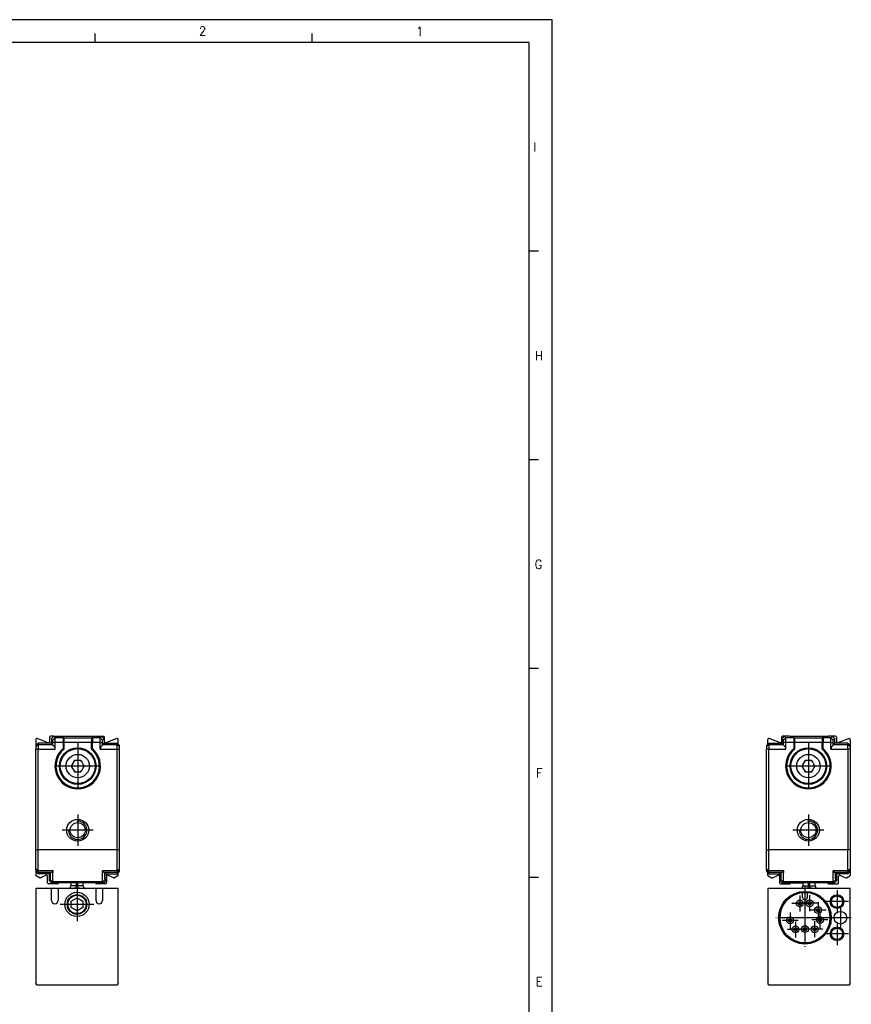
# Model space of a CAD drawing. Header units: millimetres. Extents: x -500 to 1397, y -592 to 328.
# Tile 11 of 15: x -22 to 160, y 113 to 328. Entities that reach past the tile are written whole.
import ezdxf

# ---------------------------------------------------------------- set-up
doc = ezdxf.new("R2010")
doc.units = ezdxf.units.MM
doc.linetypes.add('DOT_CENTER', pattern=[14, 12, -1, 0, -1])
doc.layers.add('1', color=7, linetype='Continuous')
doc.styles.add('CONVERTER_11', font='txt.shx', dxfattribs={"width": 0.9})

# ---------------------------------------------------------------- blocks, each defined once
blk = doc.blocks.new('CABEZA_ROSCADA_REGLA_S__13', base_point=(-18.35, 117.05))
at = {"color": 7, "linetype": 'Continuous'}
for p, q in [((-14.9, 138.15), (-18.35, 138.15)), ((-18.35, 138.15), (-18.35, 117.35)), ((-13.5, 138.15), (-14.9, 138.15)), ((-14.9, 135.49), (-14.9, 138.15)), ((-11.2, 138.15), (-13.5, 138.15)), ((-13.5, 138.15), (-13.5, 135.49)), ((-9.99, 138.15), (-11.2, 138.15)), ((-10.7, 139.35), (-10.7, 138.74)), ((-10.7, 138.65), (-10.7, 138.74)), ((-8.73, 138.15), (-9.99, 138.15)), ((-7.5, 138.15), (-8.73, 138.15)), ((-8, 138.74), (-8, 139.35)), ((-8, 138.74), (-8, 138.65)), ((-5.2, 138.15), (-7.5, 138.15)), ((-5.2, 135.49), (-5.2, 138.15)), ((-3.8, 138.15), (-5.2, 138.15)), ((-0.35, 138.15), (-3.8, 138.15)), ((-3.8, 138.15), (-3.8, 135.49)), ((-0.35, 117.35), (-0.35, 138.15)), ((-10.6, 135.36), (-9.35, 136.09)), ((-9.35, 136.09), (-8.1, 135.36)), ((-10.6, 133.94), (-10.6, 135.36)), ((-9.35, 133.22), (-10.6, 133.94)), ((-8.1, 133.94), (-9.35, 133.22)), ((-8.1, 135.36), (-8.1, 133.94)), ((-18.05, 117.05), (-18.35, 117.35)), ((-0.65, 117.05), (-18.05, 117.05)), ((-0.35, 117.35), (-0.65, 117.05))]:
    blk.add_line(p, q, dxfattribs=at)
at = {"color": 3, "linetype": 'Continuous'}
for p, q in [((-9.5, 138.74), (-10.7, 138.74)), ((-9.5, 139.35), (-9.5, 138.74)), ((-9.21, 139.35), (-9.21, 138.74)), ((-8, 138.74), (-9.21, 138.74))]:
    blk.add_line(p, q, dxfattribs=at)
at = {"color": 7, "linetype": 'Continuous'}
for radius in [2.65, 2.15, 2]:
    blk.add_circle((-9.35, 134.65), radius, dxfattribs=at)
for centre, radius, start, end in [((-11.2, 138.65), 0.5, 270, 360), ((-7.5, 138.65), 0.5, 180, 270), ((-14.2, 135.49), 0.7, 180, 360), ((-4.5, 135.49), 0.7, 180, 360)]:
    blk.add_arc(centre, radius, start, end, dxfattribs=at)
at = {"color": 3, "linetype": 'Continuous'}
for points, knots in [([(-9.5, 138.74), (-9.5, 138.67), (-9.49, 138.52), (-9.6, 138.32), (-9.77, 138.18), (-9.92, 138.16), (-9.99, 138.15)], [0, 0, 0, 0, 0.2169612, 0.4331785, 0.6479076, 0.861469, 0.861469, 0.861469, 0.861469]), ([(-9.21, 138.74), (-9.23, 138.72), (-9.27, 138.67), (-9.36, 138.65), (-9.45, 138.67), (-9.49, 138.72), (-9.5, 138.74)], [0, 0, 0, 0, 0.0785875, 0.1728894, 0.2669907, 0.345065, 0.345065, 0.345065, 0.345065]), ([(-8.73, 138.15), (-8.8, 138.16), (-8.95, 138.18), (-9.12, 138.32), (-9.23, 138.52), (-9.22, 138.67), (-9.21, 138.74)], [0, 0, 0, 0, 0.2137172, 0.4286319, 0.6450706, 0.8622674, 0.8622674, 0.8622674, 0.8622674])]:
    blk.add_open_spline(points, degree=3, knots=knots, dxfattribs=at)
at = {"layer": '1', "color": 2, "linetype": 'DOT_CENTER'}
for p, q in [((-9.35, 138.3), (-9.35, 131)), ((-5.7, 134.65), (-13, 134.65))]:
    blk.add_line(p, q, dxfattribs=at)
blk = doc.blocks.new('REGLA_S_CM-1240__14', base_point=(-18.35, 139.15))
at = {"color": 7, "linetype": 'Continuous'}
for p, q in [((-18.35, 170.66), (-18.35, 169.35)), ((-17.85, 169.85), (-18.35, 169.35)), ((-15.62, 169.95), (-18.08, 170.84)), ((-17.85, 169.85), (-17.85, 169.53)), ((-14.95, 169.85), (-17.85, 169.85)), ((-15.35, 171.15), (-15.35, 170.14)), ((-14.45, 171.35), (-15.15, 171.35)), ((-14.95, 170.85), (-14.95, 169.85)), ((-14.95, 169.85), (-14.63, 169.53)), ((-14.45, 171.35), (-5.1, 171.35)), ((-12.2, 170.83), (-12.2, 170.05)), ((-12.2, 170.05), (-12.2, 170.03)), ((-12.2, 170.03), (-12.2, 168.66)), ((-6.2, 170.83), (-6.2, 170.05)), ((-6.2, 170.05), (-6.2, 170.03)), ((-6.2, 168.66), (-6.2, 170.03)), ((-5.1, 171.35), (-3.95, 171.35)), ((-3.95, 171.35), (-3.55, 171.35)), ((-3.45, 169.85), (-3.77, 169.53)), ((-3.45, 170.85), (-3.45, 169.85)), ((-3.45, 169.85), (-0.55, 169.85)), ((-3.35, 170.14), (-3.35, 171.15)), ((-0.62, 170.84), (-3.08, 169.95)), ((-0.55, 169.53), (-0.55, 169.85)), ((-0.35, 169.65), (-0.55, 169.85)), ((-0.35, 169.65), (-0.35, 170.66)), ((-18.35, 169.35), (-18.35, 169.03)), ((-18.35, 169.03), (-18.35, 168.53)), ((-18.35, 146.57), (-18.35, 168.53)), ((-17.85, 169.53), (-17.85, 168.53)), ((-17.85, 146.57), (-17.85, 168.53)), ((-12.2, 168.63), (-12.2, 168.66)), ((-6.2, 168.66), (-6.2, 168.63)), ((-0.55, 168.53), (-0.55, 169.53)), ((-0.55, 146.57), (-0.55, 168.53)), ((-0.05, 169.35), (-0.35, 169.65)), ((-0.05, 169.03), (-0.05, 169.35)), ((-0.05, 168.53), (-0.05, 169.03)), ((-0.05, 146.57), (-0.05, 168.53)), ((-10.08, 165.82), (-10.48, 165.13)), ((-10.06, 165.87), (-10.08, 165.82)), ((-9.92, 166.1), (-10.06, 165.87)), ((-9.65, 166.1), (-9.92, 166.1)), ((-9.6, 166.1), (-9.65, 166.1)), ((-8.8, 166.1), (-9.6, 166.1)), ((-8.75, 166.1), (-8.8, 166.1)), ((-8.48, 166.1), (-8.75, 166.1)), ((-8.34, 165.87), (-8.48, 166.1)), ((-8.32, 165.82), (-8.34, 165.87)), ((-7.92, 165.13), (-8.32, 165.82)), ((-10.51, 165.08), (-10.64, 164.85)), ((-10.64, 164.85), (-10.51, 164.62)), ((-10.48, 165.13), (-10.51, 165.08)), ((-10.51, 164.62), (-10.48, 164.57)), ((-10.48, 164.57), (-10.08, 163.88)), ((-10.08, 163.88), (-10.06, 163.83)), ((-10.06, 163.83), (-9.92, 163.6)), ((-9.92, 163.6), (-9.65, 163.6)), ((-9.65, 163.6), (-9.6, 163.6)), ((-9.6, 163.6), (-8.8, 163.6)), ((-8.8, 163.6), (-8.75, 163.6)), ((-8.75, 163.6), (-8.48, 163.6)), ((-8.48, 163.6), (-8.34, 163.83)), ((-8.34, 163.83), (-8.32, 163.88)), ((-8.32, 163.88), (-7.92, 164.57)), ((-7.89, 165.08), (-7.92, 165.13)), ((-7.92, 164.57), (-7.89, 164.62)), ((-7.76, 164.85), (-7.89, 165.08)), ((-7.89, 164.62), (-7.76, 164.85)), ((-18.35, 142.32), (-18.35, 146.57)), ((-17.85, 141.99), (-17.85, 146.57)), ((-0.55, 141.99), (-0.55, 146.57)), ((-0.05, 142.32), (-0.05, 146.57)), ((-18.35, 142.15), (-18.35, 142.32)), ((-18.35, 142.15), (-18.35, 141.85)), ((-17.85, 141.65), (-17.85, 141.99)), ((-0.55, 141.65), (-0.55, 141.99)), ((-0.05, 142.15), (-0.05, 142.32)), ((-0.05, 141.85), (-0.05, 142.15)), ((-18.35, 141.85), (-18.35, 141.05)), ((-17.85, 141.35), (-18.35, 141.85)), ((-17.53, 140.46), (-18.25, 140.88)), ((-17.85, 141.65), (-17.85, 141.35)), ((-15.4, 141.35), (-17.85, 141.35)), ((-16.09, 141.04), (-17.35, 140.45)), ((-15.81, 139.35), (-15.81, 140.85)), ((-15.4, 141.35), (-15.11, 141.64)), ((-15.4, 141.35), (-15.4, 139.85)), ((-3, 141.35), (-3.29, 141.64)), ((-3, 141.35), (-3, 139.85)), ((-3, 141.35), (-0.55, 141.35)), ((-2.89, 140.85), (-2.89, 139.35)), ((-1.35, 140.45), (-2.61, 141.04)), ((-0.45, 140.88), (-1.17, 140.46)), ((-0.55, 141.35), (-0.55, 141.65)), ((-0.35, 141.55), (-0.55, 141.35)), ((-0.05, 141.85), (-0.35, 141.55)), ((-0.35, 141.05), (-0.35, 141.55)), ((-13.58, 139.15), (-15.61, 139.15)), ((-14.9, 139.35), (-13.38, 139.35)), ((-5.32, 139.35), (-13.38, 139.35)), ((-5.32, 139.35), (-3.5, 139.35)), ((-3.09, 139.15), (-5.12, 139.15))]:
    blk.add_line(p, q, dxfattribs=at)
at = {"color": 3, "linetype": 'Continuous'}
for p, q in [((-14.13, 171.03), (-14.63, 170.53)), ((-14.11, 170.03), (-14.62, 170.03)), ((-12.4, 171.03), (-14.13, 171.03)), ((-12.4, 170.03), (-14.11, 170.03)), ((-12.4, 171.05), (-6, 171.05)), ((-12.4, 171.03), (-12.4, 171.05)), ((-12.4, 171.03), (-12.4, 170.03)), ((-12.4, 170.03), (-12.4, 168.66)), ((-12.2, 170.05), (-6.2, 170.05)), ((-6, 171.05), (-6, 171.03)), ((-4.27, 171.03), (-6, 171.03)), ((-6, 171.03), (-6, 170.03)), ((-6, 168.66), (-6, 170.03)), ((-4.29, 170.03), (-6, 170.03)), ((-4.29, 170.03), (-3.78, 170.03)), ((-4.27, 171.03), (-3.77, 170.53)), ((-18.35, 169.03), (-17.85, 169.53)), ((-17.85, 168.53), (-18.35, 168.53)), ((-17.85, 169.53), (-14.63, 169.53)), ((-17.85, 168.53), (-14.11, 168.53)), ((-12.25, 168.59), (-12.31, 168.55)), ((-12.27, 168.51), (-12.22, 168.57)), ((-12.25, 168.59), (-12.26, 168.66)), ((-12.25, 168.59), (-12.22, 168.57)), ((-12.22, 168.57), (-12.2, 168.63)), ((-6.2, 168.63), (-6.18, 168.57)), ((-6.15, 168.59), (-6.18, 168.57)), ((-6.18, 168.57), (-6.13, 168.51)), ((-6.15, 168.59), (-6.14, 168.66)), ((-6.15, 168.59), (-6.09, 168.55)), ((-4.29, 168.53), (-0.55, 168.53)), ((-3.77, 169.53), (-0.55, 169.53)), ((-0.55, 169.53), (-0.05, 169.03)), ((-0.55, 168.53), (-0.05, 168.53)), ((-18.35, 146.57), (-17.85, 146.57)), ((-0.55, 146.57), (-17.85, 146.57)), ((-0.05, 146.57), (-0.55, 146.57)), ((-17.85, 141.99), (-18.35, 142.32)), ((-18.35, 142.15), (-17.85, 141.65)), ((-14.59, 141.99), (-17.85, 141.99)), ((-0.55, 141.99), (-3.81, 141.99)), ((-0.05, 142.32), (-0.55, 141.99)), ((-0.05, 142.15), (-0.55, 141.65)), ((-15.11, 141.64), (-17.85, 141.65)), ((-14.68, 139.57), (-15.18, 140.07)), ((-14.89, 141.65), (-15.11, 141.64)), ((-3.72, 139.57), (-3.22, 140.07)), ((-3.29, 141.64), (-3.51, 141.65)), ((-0.55, 141.65), (-3.29, 141.64)), ((-3.72, 139.57), (-14.68, 139.57))]:
    blk.add_line(p, q, dxfattribs=at)
at = {"color": 7, "linetype": 'Continuous'}
for centre, radius in [((-9.2, 164.85), 4), ((-9.2, 164.85), 3.8), ((-9.2, 164.85), 2.55), ((-9.2, 150.85), 2.4), ((-9.2, 150.85), 1.65)]:
    blk.add_circle(centre, radius, dxfattribs=at)
for centre, radius, start, end in [((-18.15, 170.66), 0.2, 70, 180), ((-15.55, 170.14), 0.2, 250, 0), ((-15.15, 171.15), 0.2, 90, 180), ((-12.41, 170.85), 0.209, 359.6583, 87.4273), ((-12.4, 170.84), 0.2, 357.5035, 2.4965), ((-5.99, 170.85), 0.209, 92.5727, 180.3417), ((-6, 170.84), 0.2, 177.5035, 182.4965), ((-3.55, 171.15), 0.2, 0, 90), ((-3.15, 170.14), 0.2, 180, 290), ((-0.55, 170.66), 0.2, 0, 110), ((-15.11, 168.52), 0.998, 0.2188, 60.6459), ((-9.2, 164.85), 4.77, 130.0372, 49.9628), ((-9.2, 164.85), 4.75, 130.2759, 49.7241), ((-12.4, 168.63), 0.2, 310.2157, 0.0643), ((-6, 168.63), 0.2, 179.9357, 229.7843), ((-3.29, 168.52), 0.998, 119.3541, 179.7812), ((-9.2, 164.85), 1.31, 107.8639, 132.1359), ((-9.2, 164.85), 1.33, 109.9619, 130.038), ((-9.2, 164.85), 1.31, 47.8638, 72.1361), ((-9.2, 164.85), 1.33, 49.9617, 70.0381), ((-9.2, 164.85), 1.33, 169.962, 190.0379), ((-9.2, 164.85), 1.31, 167.8641, 192.1358), ((-9.2, 164.85), 1.31, 227.8642, 252.136), ((-9.2, 164.85), 1.33, 229.9621, 250.038), ((-9.2, 164.85), 1.31, 287.864, 312.1362), ((-9.2, 164.85), 1.33, 289.962, 310.0382), ((-9.2, 164.85), 1.31, 347.8638, 12.1362), ((-9.2, 164.85), 1.33, 349.9618, 10.0383), ((-18.15, 141.05), 0.2, 180, 240), ((-17.43, 140.63), 0.2, 240, 295), ((-16.01, 140.85), 0.2, 0, 115), ((-2.69, 140.85), 0.2, 65, 180), ((-1.27, 140.63), 0.2, 245, 300), ((-0.55, 141.05), 0.2, 300, 0), ((-15.61, 139.35), 0.2, 180, 270), ((-13.58, 139.35), 0.2, 270, 360), ((-5.12, 139.35), 0.2, 180, 270), ((-3.09, 139.35), 0.2, 270, 0)]:
    blk.add_arc(centre, radius, start, end, dxfattribs=at)
at = {"color": 3, "linetype": 'Continuous'}
for centre, radius, start, end in [((-12.4, 170.83), 0.2, 5.1068, 90.1187), ((-6, 170.83), 0.2, 89.8813, 174.8932), ((-9.2, 164.85), 4.97, 130.0372, 49.9628)]:
    blk.add_arc(centre, radius, start, end, dxfattribs=at)
at = {"color": 7, "linetype": 'Continuous'}
for points in [[(-14.95, 170.85), (-14.91, 170.89), (-14.82, 170.97), (-14.7, 171.1), (-14.57, 171.22), (-14.49, 171.31), (-14.45, 171.35)], [(-14.11, 168.53), (-14.11, 168.65), (-14.11, 168.9), (-14.11, 169.28), (-14.11, 169.65), (-14.11, 169.9), (-14.11, 170.03)], [(-4.29, 168.53), (-4.29, 168.65), (-4.29, 168.9), (-4.29, 169.28), (-4.29, 169.65), (-4.29, 169.9), (-4.29, 170.03)], [(-14.9, 139.35), (-14.94, 139.39), (-15.03, 139.48), (-15.15, 139.6), (-15.28, 139.73), (-15.36, 139.81), (-15.4, 139.85)]]:
    blk.add_open_spline(points, degree=3, dxfattribs=at)
for points, knots in [([(-14.95, 170.85), (-14.92, 170.82), (-14.87, 170.77), (-14.79, 170.69), (-14.71, 170.61), (-14.65, 170.55), (-14.63, 170.53)], [0, 0, 0, 0, 0.114169, 0.2283381, 0.3427111, 0.4570159, 0.4570159, 0.4570159, 0.4570159]), ([(-14.62, 170.03), (-14.62, 170.09), (-14.62, 170.21), (-14.62, 170.34), (-14.62, 170.44), (-14.63, 170.49), (-14.63, 170.53)], [0, 0, 0, 0, 0.1875059, 0.3486005, 0.3990349, 0.4999574, 0.4999574, 0.4999574, 0.4999574]), ([(-14.63, 169.53), (-14.62, 169.61), (-14.62, 169.78), (-14.62, 169.94), (-14.62, 170.03)], [0, 0, 0, 0, 0.2501851, 0.5002643, 0.5002643, 0.5002643, 0.5002643]), ([(-14.45, 171.35), (-14.42, 171.32), (-14.37, 171.27), (-14.29, 171.19), (-14.21, 171.11), (-14.15, 171.05), (-14.13, 171.03)], [0, 0, 0, 0, 0.114169, 0.2283381, 0.3427212, 0.4570969, 0.4570969, 0.4570969, 0.4570969]), ([(-14.11, 170.03), (-14.11, 170.07), (-14.11, 170.17), (-14.11, 170.34), (-14.11, 170.52), (-14.11, 170.72), (-14.12, 170.87), (-14.12, 170.96), (-14.12, 171.01), (-14.13, 171.02), (-14.13, 171.03)], [0, 0, 0, 0, 0.140114, 0.277951, 0.507517, 0.705284, 0.858762, 0.958853, 0.989249, 1.000271, 1.000271, 1.000271, 1.000271]), ([(-4.29, 170.03), (-4.29, 170.07), (-4.29, 170.17), (-4.29, 170.34), (-4.29, 170.52), (-4.29, 170.7), (-4.28, 170.83), (-4.28, 170.92), (-4.28, 170.98), (-4.28, 171.01), (-4.28, 171.02), (-4.27, 171.03)], [0, 0, 0, 0, 0.1401138, 0.2779513, 0.5075168, 0.7052841, 0.8132446, 0.8983475, 0.9588548, 0.9884057, 0.9985498, 0.9985498, 0.9985498, 0.9985498]), ([(-3.95, 171.35), (-3.98, 171.32), (-4.03, 171.27), (-4.11, 171.19), (-4.19, 171.11), (-4.25, 171.05), (-4.27, 171.03)], [0, 0, 0, 0, 0.114169, 0.2283381, 0.3429979, 0.4593104, 0.4593104, 0.4593104, 0.4593104]), ([(-3.45, 170.85), (-3.49, 170.89), (-3.58, 170.97), (-3.7, 171.1), (-3.83, 171.22), (-3.91, 171.31), (-3.95, 171.35)], [0, 0, 0, 0, 0.1768036, 0.3536072, 0.5304108, 0.7072145, 0.7072145, 0.7072145, 0.7072145]), ([(-3.78, 170.03), (-3.78, 170.09), (-3.78, 170.21), (-3.78, 170.34), (-3.78, 170.44), (-3.77, 170.49), (-3.77, 170.53)], [0, 0, 0, 0, 0.1875059, 0.3486005, 0.3990349, 0.4999574, 0.4999574, 0.4999574, 0.4999574]), ([(-3.77, 169.53), (-3.78, 169.61), (-3.78, 169.78), (-3.78, 169.94), (-3.78, 170.03)], [0, 0, 0, 0, 0.2501851, 0.5002643, 0.5002643, 0.5002643, 0.5002643]), ([(-3.45, 170.85), (-3.48, 170.82), (-3.53, 170.77), (-3.61, 170.69), (-3.69, 170.61), (-3.75, 170.55), (-3.77, 170.53)], [0, 0, 0, 0, 0.114169, 0.2283381, 0.3427111, 0.4570159, 0.4570159, 0.4570159, 0.4570159]), ([(-14.62, 169.39), (-14.62, 169.41), (-14.62, 169.44), (-14.62, 169.49), (-14.62, 169.51), (-14.63, 169.52), (-14.63, 169.53)], [0, 0, 0, 0, 0.0562239, 0.0977245, 0.1225993, 0.134224, 0.134224, 0.134224, 0.134224]), ([(-3.78, 169.39), (-3.78, 169.42), (-3.78, 169.46), (-3.78, 169.5), (-3.77, 169.53)], [0, 0, 0, 0, 0.0669414, 0.1342792, 0.1342792, 0.1342792, 0.1342792]), ([(-14.59, 141.94), (-14.6, 141.9), (-14.61, 141.82), (-14.68, 141.73), (-14.77, 141.66), (-14.85, 141.65), (-14.89, 141.65)], [0, 0, 0, 0, 0.1426578, 0.2310278, 0.3263778, 0.4669927, 0.4669927, 0.4669927, 0.4669927]), ([(-14.68, 139.57), (-14.68, 139.59), (-14.66, 139.65), (-14.65, 139.77), (-14.64, 139.98), (-14.63, 140.25), (-14.62, 140.59), (-14.61, 140.99), (-14.6, 141.45), (-14.59, 141.77), (-14.59, 141.94)], [0, 0, 0, 0, 0.052655, 0.180467, 0.382921, 0.65901, 0.998254, 1.39985, 1.860174, 2.375598, 2.375598, 2.375598, 2.375598]), ([(-14.59, 141.94), (-14.59, 141.95), (-14.59, 141.97), (-14.59, 141.99), (-14.59, 141.99)], [0, 0, 0, 0, 0.0256188, 0.0513518, 0.0513518, 0.0513518, 0.0513518]), ([(-3.81, 141.94), (-3.81, 141.95), (-3.81, 141.97), (-3.81, 141.99), (-3.81, 141.99)], [0, 0, 0, 0, 0.0256188, 0.0513518, 0.0513518, 0.0513518, 0.0513518]), ([(-3.72, 139.57), (-3.72, 139.59), (-3.74, 139.65), (-3.75, 139.77), (-3.76, 139.98), (-3.77, 140.25), (-3.78, 140.59), (-3.79, 140.99), (-3.8, 141.45), (-3.81, 141.77), (-3.81, 141.94)], [0, 0, 0, 0, 0.052655, 0.180467, 0.382921, 0.65901, 0.998254, 1.39985, 1.860174, 2.375598, 2.375598, 2.375598, 2.375598]), ([(-3.51, 141.65), (-3.55, 141.65), (-3.63, 141.66), (-3.72, 141.73), (-3.79, 141.82), (-3.8, 141.9), (-3.81, 141.94)], [0, 0, 0, 0, 0.1406149, 0.2359649, 0.3243349, 0.4669927, 0.4669927, 0.4669927, 0.4669927]), ([(-15.4, 139.85), (-15.38, 139.87), (-15.35, 139.91), (-15.29, 139.96), (-15.23, 140.02), (-15.2, 140.05), (-15.18, 140.07)], [0, 0, 0, 0, 0.0778521, 0.1555749, 0.2335752, 0.3115599, 0.3115599, 0.3115599, 0.3115599]), ([(-15.18, 140.07), (-15.18, 140.09), (-15.16, 140.14), (-15.16, 140.26), (-15.14, 140.45), (-15.13, 140.69), (-15.12, 140.97), (-15.12, 141.29), (-15.11, 141.52), (-15.11, 141.64)], [0, 0, 0, 0, 0.04976, 0.169215, 0.357923, 0.614931, 0.890363, 1.211074, 1.574754, 1.574754, 1.574754, 1.574754]), ([(-3.5, 139.35), (-3.46, 139.39), (-3.37, 139.48), (-3.25, 139.6), (-3.12, 139.73), (-3.04, 139.81), (-3, 139.85)], [0, 0, 0, 0, 0.1768036, 0.3536072, 0.5304216, 0.7073006, 0.7073006, 0.7073006, 0.7073006]), ([(-3.22, 140.07), (-3.22, 140.09), (-3.24, 140.14), (-3.24, 140.26), (-3.26, 140.45), (-3.27, 140.69), (-3.28, 140.97), (-3.28, 141.29), (-3.29, 141.52), (-3.29, 141.64)], [0, 0, 0, 0, 0.04976, 0.169215, 0.357923, 0.614931, 0.890363, 1.211074, 1.574754, 1.574754, 1.574754, 1.574754]), ([(-3, 139.85), (-3.02, 139.87), (-3.05, 139.91), (-3.11, 139.96), (-3.17, 140.02), (-3.2, 140.05), (-3.22, 140.07)], [0, 0, 0, 0, 0.0777767, 0.1554888, 0.233489, 0.3114737, 0.3114737, 0.3114737, 0.3114737]), ([(-14.9, 139.35), (-14.88, 139.37), (-14.85, 139.41), (-14.79, 139.46), (-14.73, 139.52), (-14.7, 139.55), (-14.68, 139.57)], [0, 0, 0, 0, 0.0777875, 0.1555749, 0.2335499, 0.3113578, 0.3113578, 0.3113578, 0.3113578]), ([(-3.5, 139.35), (-3.52, 139.37), (-3.55, 139.41), (-3.61, 139.46), (-3.67, 139.52), (-3.7, 139.55), (-3.72, 139.57)], [0, 0, 0, 0, 0.0777875, 0.1555749, 0.2335499, 0.3113578, 0.3113578, 0.3113578, 0.3113578])]:
    blk.add_open_spline(points, degree=3, knots=knots, dxfattribs=at)
at = {"color": 3, "linetype": 'Continuous'}
for points, knots in [([(-12.2, 170.03), (-12.21, 170.03), (-12.23, 170.03), (-12.27, 170.03), (-12.33, 170.03), (-12.37, 170.03), (-12.4, 170.03)], [0, 0, 0, 0, 0.0292893, 0.0585786, 0.1198927, 0.2, 0.2, 0.2, 0.2]), ([(-6, 170.03), (-6.03, 170.03), (-6.07, 170.03), (-6.13, 170.03), (-6.17, 170.03), (-6.19, 170.03), (-6.2, 170.03)], [0, 0, 0, 0, 0.0801178, 0.1414214, 0.1707107, 0.2, 0.2, 0.2, 0.2]), ([(-12.26, 168.66), (-12.27, 168.66), (-12.29, 168.66), (-12.32, 168.66), (-12.36, 168.66), (-12.39, 168.66), (-12.4, 168.66)], [0, 0, 0, 0, 0.0304793, 0.0648848, 0.1024611, 0.1414214, 0.1414214, 0.1414214, 0.1414214]), ([(-12.4, 168.66), (-12.39, 168.65), (-12.38, 168.63), (-12.35, 168.6), (-12.33, 168.58), (-12.32, 168.56), (-12.31, 168.55)], [0, 0, 0, 0, 0.0386081, 0.0757296, 0.109934, 0.1401818, 0.1401818, 0.1401818, 0.1401818]), ([(-12.31, 168.55), (-12.3, 168.55), (-12.3, 168.54), (-12.29, 168.52), (-12.28, 168.51), (-12.27, 168.51), (-12.27, 168.51)], [0, 0, 0, 0, 0.02351597, 0.03325422, 0.05649766, 0.05981815, 0.05981815, 0.05981815, 0.05981815]), ([(-12.27, 168.51), (-12.27, 168.51), (-12.27, 168.5), (-12.27, 168.49), (-12.27, 168.48), (-12.27, 168.48), (-12.27, 168.47)], [0, 0, 0, 0, 0.00104495, 0.00835958, 0.02410152, 0.03149893, 0.03149893, 0.03149893, 0.03149893]), ([(-12.2, 168.66), (-12.2, 168.66), (-12.21, 168.66), (-12.22, 168.66), (-12.23, 168.66), (-12.25, 168.66), (-12.26, 168.66)], [0, 0, 0, 0, 0.00507466, 0.01014933, 0.03322462, 0.05857865, 0.05857865, 0.05857865, 0.05857865]), ([(-6.14, 168.66), (-6.15, 168.66), (-6.16, 168.66), (-6.18, 168.66), (-6.19, 168.66), (-6.2, 168.66), (-6.2, 168.66)], [0, 0, 0, 0, 0.02472124, 0.04335465, 0.05096665, 0.05857865, 0.05857865, 0.05857865, 0.05857865]), ([(-6, 168.66), (-6.01, 168.66), (-6.04, 168.66), (-6.08, 168.66), (-6.11, 168.66), (-6.13, 168.66), (-6.14, 168.66)], [0, 0, 0, 0, 0.0389588, 0.0765366, 0.1109401, 0.1414214, 0.1414214, 0.1414214, 0.1414214]), ([(-6.13, 168.51), (-6.13, 168.51), (-6.12, 168.51), (-6.12, 168.52), (-6.11, 168.53), (-6.1, 168.54), (-6.09, 168.55)], [0, 0, 0, 0, 0.00203021, 0.01624166, 0.03114719, 0.05981815, 0.05981815, 0.05981815, 0.05981815]), ([(-6.13, 168.47), (-6.13, 168.48), (-6.13, 168.48), (-6.13, 168.49), (-6.13, 168.5), (-6.13, 168.51), (-6.13, 168.51)], [0, 0, 0, 0, 0.0073974, 0.02313934, 0.03045398, 0.03149893, 0.03149893, 0.03149893, 0.03149893]), ([(-6.09, 168.55), (-6.08, 168.56), (-6.07, 168.58), (-6.05, 168.6), (-6.02, 168.63), (-6.01, 168.65), (-6, 168.66)], [0, 0, 0, 0, 0.0302482, 0.0644522, 0.1015654, 0.1401818, 0.1401818, 0.1401818, 0.1401818])]:
    blk.add_open_spline(points, degree=3, knots=knots, dxfattribs=at)
at = {"layer": '1', "color": 2, "linetype": 'DOT_CENTER'}
for p, q in [((-9.2, 169.85), (-9.2, 159.85)), ((-4.2, 164.85), (-14.2, 164.85)), ((-9.2, 154.25), (-9.2, 147.45)), ((-5.8, 150.85), (-12.6, 150.85))]:
    blk.add_line(p, q, dxfattribs=at)
at = {"layer": '1', "color": 30, "linetype": 'Continuous'}
blk.add_arc((-9.2, 150.85), 2, 175, 95, dxfattribs=at)
blk = doc.blocks.new('REGLA_S-1020__15', base_point=(-18.35, 117.05))
for name, p in [('REGLA_S_CM-1240__14', (-18.35, 139.15)), ('CABEZA_ROSCADA_REGLA_S__13', (-18.35, 117.05))]:
    blk.add_blockref(name, p)
blk = doc.blocks.new('Left2', base_point=(-9.2, 144.2))
blk.add_blockref('REGLA_S-1020__15', (-18.35, 117.05))
blk = doc.blocks.new('REGLA_S_CM-1240__19', base_point=(141.2, 139.15))
at = {"color": 7, "linetype": 'Continuous'}
for p, q in [((141.5, 169.65), (141.5, 170.66)), ((141.5, 169.65), (141.7, 169.85)), ((141.7, 169.85), (144.6, 169.85)), ((141.7, 169.85), (141.7, 169.53)), ((144.23, 169.95), (141.77, 170.84)), ((144.5, 171.15), (144.5, 170.14)), ((144.6, 169.85), (144.6, 170.85)), ((144.6, 169.85), (144.92, 169.53)), ((145.1, 171.35), (144.7, 171.35)), ((146.25, 171.35), (145.1, 171.35)), ((146.25, 171.35), (154.75, 171.35)), ((147.35, 170.83), (147.35, 170.05)), ((147.35, 170.05), (147.35, 170.03)), ((147.35, 170.03), (147.35, 168.66)), ((153.35, 170.83), (153.35, 170.05)), ((153.35, 170.05), (153.35, 170.03)), ((153.35, 168.66), (153.35, 170.03)), ((155.6, 171.35), (154.75, 171.35)), ((156.3, 171.35), (155.6, 171.35)), ((156.1, 169.85), (155.78, 169.53)), ((156.1, 169.85), (156.1, 170.85)), ((159, 169.85), (156.1, 169.85)), ((156.5, 171.15), (156.5, 170.14)), ((159.23, 170.84), (156.77, 169.95)), ((159, 169.85), (159, 169.53)), ((159, 169.85), (159.5, 169.35)), ((159.5, 170.66), (159.5, 169.35)), ((141.5, 169.65), (141.2, 169.35)), ((141.2, 169.35), (141.2, 169.03)), ((141.2, 169.03), (141.2, 168.53)), ((141.2, 146.57), (141.2, 168.53)), ((141.7, 169.53), (141.7, 168.53)), ((141.7, 146.57), (141.7, 168.53)), ((147.35, 168.63), (147.35, 168.66)), ((153.35, 168.66), (153.35, 168.63)), ((159, 168.53), (159, 169.53)), ((159, 168.53), (159, 146.57)), ((159.5, 169.35), (159.5, 169.03)), ((159.5, 169.03), (159.5, 168.53)), ((159.5, 168.53), (159.5, 146.57)), ((149.47, 165.82), (149.07, 165.13)), ((149.49, 165.87), (149.47, 165.82)), ((149.63, 166.1), (149.49, 165.87)), ((149.9, 166.1), (149.63, 166.1)), ((149.95, 166.1), (149.9, 166.1)), ((150.75, 166.1), (149.95, 166.1)), ((150.8, 166.1), (150.75, 166.1)), ((151.07, 166.1), (150.8, 166.1)), ((151.21, 165.87), (151.07, 166.1)), ((151.23, 165.82), (151.21, 165.87)), ((151.63, 165.13), (151.23, 165.82)), ((149.04, 165.08), (148.91, 164.85)), ((148.91, 164.85), (149.04, 164.62)), ((149.07, 165.13), (149.04, 165.08)), ((149.04, 164.62), (149.07, 164.57)), ((149.07, 164.57), (149.47, 163.88)), ((149.47, 163.88), (149.49, 163.83)), ((149.49, 163.83), (149.63, 163.6)), ((149.63, 163.6), (149.9, 163.6)), ((149.9, 163.6), (149.95, 163.6)), ((149.95, 163.6), (150.75, 163.6)), ((150.75, 163.6), (150.8, 163.6)), ((150.8, 163.6), (151.07, 163.6)), ((151.07, 163.6), (151.21, 163.83)), ((151.21, 163.83), (151.23, 163.88)), ((151.23, 163.88), (151.63, 164.57)), ((151.66, 165.08), (151.63, 165.13)), ((151.63, 164.57), (151.66, 164.62)), ((151.79, 164.85), (151.66, 165.08)), ((151.66, 164.62), (151.79, 164.85)), ((141.2, 142.32), (141.2, 146.57)), ((141.7, 141.99), (141.7, 146.57)), ((159, 141.99), (159, 146.57)), ((159.5, 146.57), (159.5, 142.32)), ((141.2, 142.15), (141.2, 142.32)), ((141.2, 142.15), (141.2, 141.85)), ((141.7, 141.65), (141.7, 141.99)), ((159, 141.65), (159, 141.99)), ((159.5, 142.32), (159.5, 142.15)), ((159.5, 142.15), (159.5, 141.85)), ((141.5, 141.55), (141.2, 141.85)), ((141.5, 141.05), (141.5, 141.55)), ((141.5, 141.55), (141.7, 141.35)), ((141.6, 140.88), (142.32, 140.46)), ((141.7, 141.65), (141.7, 141.35)), ((141.7, 141.35), (144.15, 141.35)), ((142.5, 140.45), (143.76, 141.04)), ((144.04, 140.85), (144.04, 139.35)), ((144.15, 141.35), (144.44, 141.64)), ((144.15, 139.85), (144.15, 141.35)), ((156.55, 141.35), (156.26, 141.64)), ((159, 141.35), (156.55, 141.35)), ((156.55, 139.85), (156.55, 141.35)), ((156.96, 139.35), (156.96, 140.85)), ((157.24, 141.04), (158.5, 140.45)), ((158.68, 140.46), (159.4, 140.88)), ((159, 141.35), (159.5, 141.85)), ((159, 141.65), (159, 141.35)), ((159.5, 141.85), (159.5, 141.05)), ((144.24, 139.15), (146.27, 139.15)), ((146.47, 139.35), (144.65, 139.35)), ((146.47, 139.35), (149.15, 139.35)), ((154.53, 139.35), (149.15, 139.35)), ((156.05, 139.35), (154.53, 139.35)), ((154.73, 139.15), (156.76, 139.15))]:
    blk.add_line(p, q, dxfattribs=at)
at = {"color": 3, "linetype": 'Continuous'}
for p, q in [((145.42, 171.03), (144.93, 170.52)), ((145.44, 170.03), (144.93, 170.03)), ((147.15, 171.03), (145.42, 171.03)), ((147.15, 170.03), (145.44, 170.03)), ((147.15, 171.05), (153.55, 171.05)), ((147.15, 171.03), (147.15, 171.05)), ((147.15, 171.03), (147.15, 170.03)), ((147.35, 170.03), (147.15, 170.03)), ((147.15, 170.03), (147.15, 168.66)), ((147.35, 170.05), (153.35, 170.05)), ((153.55, 170.03), (153.35, 170.03)), ((153.55, 171.05), (153.55, 171.03)), ((155.28, 171.03), (153.55, 171.03)), ((153.55, 171.03), (153.55, 170.03)), ((155.26, 170.03), (153.55, 170.03)), ((153.55, 168.66), (153.55, 170.03)), ((155.26, 170.03), (155.77, 170.03)), ((155.28, 171.03), (155.78, 170.53)), ((141.2, 169.03), (141.7, 169.53)), ((141.7, 168.53), (141.2, 168.53)), ((141.7, 169.53), (144.92, 169.53)), ((141.7, 168.53), (145.44, 168.53)), ((147.3, 168.59), (147.24, 168.55)), ((147.28, 168.51), (147.33, 168.57)), ((147.3, 168.59), (147.29, 168.66)), ((147.3, 168.59), (147.33, 168.57)), ((147.33, 168.57), (147.35, 168.63)), ((153.35, 168.63), (153.37, 168.57)), ((153.4, 168.59), (153.37, 168.57)), ((153.37, 168.57), (153.42, 168.51)), ((153.4, 168.59), (153.41, 168.66)), ((153.4, 168.59), (153.46, 168.55)), ((155.26, 168.53), (159, 168.53)), ((155.78, 169.53), (159, 169.53)), ((159.5, 169.03), (159, 169.53)), ((159.5, 168.53), (159, 168.53)), ((141.2, 146.57), (141.7, 146.57)), ((159, 146.57), (141.7, 146.57)), ((159.5, 146.57), (159, 146.57)), ((141.7, 141.99), (141.2, 142.32)), ((141.2, 142.15), (141.7, 141.65)), ((144.96, 141.99), (141.7, 141.99)), ((159, 141.99), (155.74, 141.99)), ((159.5, 142.32), (159, 141.99)), ((159.5, 142.15), (159, 141.65)), ((144.44, 141.64), (141.7, 141.65)), ((144.87, 139.57), (144.37, 140.07)), ((144.66, 141.65), (144.44, 141.64)), ((155.83, 139.57), (156.33, 140.07)), ((156.26, 141.64), (156.04, 141.65)), ((159, 141.65), (156.26, 141.64)), ((155.83, 139.57), (144.87, 139.57))]:
    blk.add_line(p, q, dxfattribs=at)
at = {"color": 7, "linetype": 'Continuous'}
for centre, radius in [((150.35, 164.85), 4), ((150.35, 164.85), 3.8), ((150.35, 164.85), 2.55), ((150.35, 150.85), 2.4), ((150.35, 150.85), 1.65)]:
    blk.add_circle(centre, radius, dxfattribs=at)
for centre, radius, start, end in [((141.7, 170.66), 0.2, 70, 180), ((144.3, 170.14), 0.2, 250, 0), ((144.7, 171.15), 0.2, 90, 180), ((147.14, 170.85), 0.209, 359.6583, 87.4273), ((147.15, 170.84), 0.2, 357.5035, 2.4965), ((153.56, 170.85), 0.209, 92.6804, 180.4691), ((153.55, 170.83), 0.2, 175.0117, 180), ((156.3, 171.15), 0.2, 360, 90), ((156.7, 170.14), 0.2, 180, 290), ((159.3, 170.66), 0.2, 0, 110), ((144.44, 168.52), 0.998, 0.2188, 60.6459), ((150.35, 164.85), 4.77, 130.0372, 49.9628), ((150.35, 164.85), 4.75, 130.2759, 49.7241), ((147.15, 168.63), 0.2, 310.2156, 0.0643), ((153.55, 168.63), 0.2, 179.9357, 229.7844), ((156.26, 168.52), 0.998, 119.3541, 179.7812), ((150.35, 164.85), 1.31, 107.8639, 132.1359), ((150.35, 164.85), 1.33, 109.9619, 130.038), ((150.35, 164.85), 1.31, 47.8638, 72.1361), ((150.35, 164.85), 1.33, 49.9617, 70.0381), ((150.35, 164.85), 1.33, 169.962, 190.0379), ((150.35, 164.85), 1.31, 167.8641, 192.1358), ((150.35, 164.85), 1.31, 227.8642, 252.136), ((150.35, 164.85), 1.33, 229.9621, 250.038), ((150.35, 164.85), 1.31, 287.864, 312.1362), ((150.35, 164.85), 1.33, 289.962, 310.0382), ((150.35, 164.85), 1.31, 347.8638, 12.1362), ((150.35, 164.85), 1.33, 349.9618, 10.0383), ((141.7, 141.05), 0.2, 180, 240), ((142.42, 140.63), 0.2, 240, 295), ((143.84, 140.85), 0.2, 0, 115), ((157.16, 140.85), 0.2, 65, 180), ((158.58, 140.63), 0.2, 245, 300), ((159.3, 141.05), 0.2, 300, 0), ((144.24, 139.35), 0.2, 180, 270), ((146.27, 139.35), 0.2, 270, 360), ((154.73, 139.35), 0.2, 180, 270), ((156.76, 139.35), 0.2, 270, 0)]:
    blk.add_arc(centre, radius, start, end, dxfattribs=at)
at = {"color": 3, "linetype": 'Continuous'}
for centre, radius, start, end in [((147.15, 170.83), 0.2, 5.1068, 90.1187), ((153.55, 170.83), 0.2, 90, 175.0117), ((150.35, 164.85), 4.97, 130.0372, 49.9628)]:
    blk.add_arc(centre, radius, start, end, dxfattribs=at)
at = {"color": 7, "linetype": 'Continuous'}
for points in [[(145.1, 171.35), (145.06, 171.31), (144.98, 171.22), (144.85, 171.1), (144.73, 170.97), (144.64, 170.89), (144.6, 170.85)], [(145.44, 168.53), (145.44, 168.65), (145.44, 168.9), (145.44, 169.28), (145.44, 169.65), (145.44, 169.9), (145.44, 170.03)], [(155.26, 168.53), (155.26, 168.65), (155.26, 168.9), (155.26, 169.28), (155.26, 169.65), (155.26, 169.9), (155.26, 170.03)], [(155.6, 171.35), (155.64, 171.31), (155.72, 171.22), (155.85, 171.1), (155.97, 170.97), (156.06, 170.89), (156.1, 170.85)], [(144.15, 139.85), (144.19, 139.81), (144.27, 139.73), (144.4, 139.6), (144.52, 139.48), (144.61, 139.39), (144.65, 139.35)], [(156.55, 139.85), (156.51, 139.81), (156.43, 139.73), (156.3, 139.6), (156.18, 139.48), (156.09, 139.39), (156.05, 139.35)]]:
    blk.add_open_spline(points, degree=3, dxfattribs=at)
for points, knots in [([(144.6, 170.85), (144.63, 170.82), (144.68, 170.77), (144.76, 170.69), (144.84, 170.61), (144.9, 170.55), (144.93, 170.52)], [0, 0, 0, 0, 0.114169, 0.2283381, 0.3432128, 0.4610319, 0.4610319, 0.4610319, 0.4610319]), ([(144.92, 169.53), (144.93, 169.61), (144.93, 169.78), (144.93, 169.94), (144.93, 170.03)], [0, 0, 0, 0, 0.2501851, 0.5002643, 0.5002643, 0.5002643, 0.5002643]), ([(144.93, 170.03), (144.93, 170.09), (144.93, 170.21), (144.93, 170.35), (144.93, 170.45), (144.93, 170.5), (144.93, 170.52)], [0, 0, 0, 0, 0.1875059, 0.3486005, 0.4323573, 0.4964843, 0.4964843, 0.4964843, 0.4964843]), ([(145.1, 171.35), (145.13, 171.32), (145.18, 171.27), (145.26, 171.19), (145.34, 171.11), (145.4, 171.05), (145.42, 171.03)], [0, 0, 0, 0, 0.114169, 0.2283381, 0.3427212, 0.4570969, 0.4570969, 0.4570969, 0.4570969]), ([(145.44, 170.03), (145.44, 170.07), (145.44, 170.17), (145.44, 170.34), (145.44, 170.52), (145.44, 170.72), (145.43, 170.87), (145.43, 170.96), (145.43, 171.01), (145.42, 171.02), (145.42, 171.03)], [0, 0, 0, 0, 0.140114, 0.277951, 0.507517, 0.705284, 0.858762, 0.958853, 0.989249, 1.000271, 1.000271, 1.000271, 1.000271]), ([(155.26, 170.03), (155.26, 170.07), (155.26, 170.17), (155.26, 170.34), (155.26, 170.52), (155.26, 170.72), (155.27, 170.87), (155.27, 170.96), (155.27, 171.01), (155.28, 171.02), (155.28, 171.03)], [0, 0, 0, 0, 0.140114, 0.277951, 0.507517, 0.705284, 0.858762, 0.958853, 0.989249, 1.000271, 1.000271, 1.000271, 1.000271]), ([(155.6, 171.35), (155.57, 171.32), (155.52, 171.27), (155.44, 171.19), (155.36, 171.11), (155.3, 171.05), (155.28, 171.03)], [0, 0, 0, 0, 0.114169, 0.2283381, 0.3427212, 0.4570969, 0.4570969, 0.4570969, 0.4570969]), ([(155.77, 170.03), (155.77, 170.09), (155.77, 170.21), (155.77, 170.34), (155.77, 170.44), (155.78, 170.49), (155.78, 170.53)], [0, 0, 0, 0, 0.1875059, 0.3486005, 0.3990349, 0.4999574, 0.4999574, 0.4999574, 0.4999574]), ([(155.78, 169.53), (155.77, 169.61), (155.77, 169.78), (155.77, 169.94), (155.77, 170.03)], [0, 0, 0, 0, 0.2501851, 0.5002643, 0.5002643, 0.5002643, 0.5002643]), ([(156.1, 170.85), (156.07, 170.82), (156.02, 170.77), (155.94, 170.69), (155.86, 170.61), (155.8, 170.55), (155.78, 170.53)], [0, 0, 0, 0, 0.114169, 0.2283381, 0.3427111, 0.4570159, 0.4570159, 0.4570159, 0.4570159]), ([(144.93, 169.39), (144.93, 169.42), (144.93, 169.46), (144.93, 169.5), (144.92, 169.53)], [0, 0, 0, 0, 0.0669414, 0.1342792, 0.1342792, 0.1342792, 0.1342792]), ([(155.77, 169.39), (155.77, 169.41), (155.77, 169.45), (155.77, 169.49), (155.77, 169.51), (155.78, 169.52), (155.78, 169.53)], [0, 0, 0, 0, 0.0617688, 0.0977246, 0.1225994, 0.1342241, 0.1342241, 0.1342241, 0.1342241]), ([(144.96, 141.94), (144.95, 141.91), (144.94, 141.83), (144.88, 141.73), (144.78, 141.66), (144.7, 141.65), (144.66, 141.65)], [0, 0, 0, 0, 0.1055647, 0.2308114, 0.3261613, 0.4667762, 0.4667762, 0.4667762, 0.4667762]), ([(144.87, 139.57), (144.87, 139.59), (144.89, 139.65), (144.9, 139.77), (144.91, 139.98), (144.92, 140.25), (144.93, 140.59), (144.94, 140.99), (144.95, 141.45), (144.96, 141.77), (144.96, 141.94)], [0, 0, 0, 0, 0.052655, 0.180467, 0.382921, 0.65901, 0.998254, 1.39985, 1.860174, 2.375598, 2.375598, 2.375598, 2.375598]), ([(144.96, 141.94), (144.96, 141.95), (144.96, 141.97), (144.96, 141.99), (144.96, 141.99)], [0, 0, 0, 0, 0.0250876, 0.0513505, 0.0513505, 0.0513505, 0.0513505]), ([(155.74, 141.94), (155.74, 141.95), (155.74, 141.97), (155.74, 141.98), (155.74, 141.99)], [0, 0, 0, 0, 0.02465588, 0.04998419, 0.04998419, 0.04998419, 0.04998419]), ([(156.04, 141.65), (156.01, 141.65), (155.93, 141.66), (155.82, 141.72), (155.76, 141.83), (155.75, 141.91), (155.74, 141.94)], [0, 0, 0, 0, 0.1068467, 0.2358099, 0.360922, 0.4661029, 0.4661029, 0.4661029, 0.4661029]), ([(155.83, 139.57), (155.83, 139.59), (155.81, 139.65), (155.8, 139.77), (155.79, 139.98), (155.78, 140.25), (155.77, 140.59), (155.76, 140.99), (155.75, 141.45), (155.74, 141.77), (155.74, 141.94)], [0, 0, 0, 0, 0.052655, 0.180467, 0.382921, 0.65901, 0.998253, 1.399847, 1.860168, 2.375591, 2.375591, 2.375591, 2.375591]), ([(144.15, 139.85), (144.17, 139.87), (144.2, 139.91), (144.26, 139.96), (144.32, 140.02), (144.35, 140.05), (144.37, 140.07)], [0, 0, 0, 0, 0.0777875, 0.1555749, 0.2335752, 0.3115599, 0.3115599, 0.3115599, 0.3115599]), ([(144.37, 140.07), (144.37, 140.09), (144.39, 140.14), (144.39, 140.26), (144.41, 140.45), (144.42, 140.69), (144.43, 140.97), (144.43, 141.29), (144.44, 141.52), (144.44, 141.64)], [0, 0, 0, 0, 0.04976, 0.169215, 0.357923, 0.614931, 0.890363, 1.211074, 1.574754, 1.574754, 1.574754, 1.574754]), ([(156.33, 140.07), (156.33, 140.09), (156.31, 140.14), (156.31, 140.26), (156.29, 140.45), (156.28, 140.69), (156.27, 140.97), (156.27, 141.29), (156.26, 141.52), (156.26, 141.64)], [0, 0, 0, 0, 0.04976, 0.169215, 0.357923, 0.614931, 0.890363, 1.211074, 1.574754, 1.574754, 1.574754, 1.574754]), ([(156.55, 139.85), (156.53, 139.87), (156.5, 139.91), (156.44, 139.96), (156.38, 140.02), (156.35, 140.05), (156.33, 140.07)], [0, 0, 0, 0, 0.0777875, 0.1555749, 0.2335752, 0.3115599, 0.3115599, 0.3115599, 0.3115599]), ([(144.65, 139.35), (144.67, 139.37), (144.7, 139.41), (144.76, 139.46), (144.82, 139.52), (144.85, 139.55), (144.87, 139.57)], [0, 0, 0, 0, 0.0777875, 0.1555749, 0.2335499, 0.3113578, 0.3113578, 0.3113578, 0.3113578]), ([(156.05, 139.35), (156.03, 139.37), (156, 139.41), (155.94, 139.46), (155.88, 139.52), (155.85, 139.55), (155.83, 139.57)], [0, 0, 0, 0, 0.0777875, 0.1555749, 0.2335499, 0.3113578, 0.3113578, 0.3113578, 0.3113578])]:
    blk.add_open_spline(points, degree=3, knots=knots, dxfattribs=at)
at = {"color": 3, "linetype": 'Continuous'}
for points, knots in [([(147.15, 168.66), (147.16, 168.65), (147.17, 168.63), (147.2, 168.6), (147.22, 168.58), (147.23, 168.56), (147.24, 168.55)], [0, 0, 0, 0, 0.0386126, 0.0757296, 0.1099221, 0.1401818, 0.1401818, 0.1401818, 0.1401818]), ([(147.29, 168.66), (147.28, 168.66), (147.26, 168.66), (147.23, 168.66), (147.19, 168.66), (147.16, 168.66), (147.15, 168.66)], [0, 0, 0, 0, 0.03048, 0.0648848, 0.1024555, 0.1414214, 0.1414214, 0.1414214, 0.1414214]), ([(147.24, 168.55), (147.25, 168.55), (147.25, 168.54), (147.26, 168.52), (147.27, 168.51), (147.28, 168.51), (147.28, 168.51)], [0, 0, 0, 0, 0.02350659, 0.03324708, 0.05649677, 0.05981815, 0.05981815, 0.05981815, 0.05981815]), ([(147.28, 168.51), (147.28, 168.5), (147.28, 168.5), (147.28, 168.49), (147.28, 168.49), (147.28, 168.48), (147.28, 168.47)], [0, 0, 0, 0, 0.00916311, 0.01047212, 0.01704077, 0.03149883, 0.03149883, 0.03149883, 0.03149883]), ([(147.35, 168.66), (147.35, 168.66), (147.34, 168.66), (147.33, 168.66), (147.32, 168.66), (147.3, 168.66), (147.29, 168.66)], [0, 0, 0, 0, 0.00507466, 0.01014933, 0.03323453, 0.05857865, 0.05857865, 0.05857865, 0.05857865]), ([(153.41, 168.66), (153.4, 168.66), (153.39, 168.66), (153.37, 168.66), (153.36, 168.66), (153.35, 168.66), (153.35, 168.66)], [0, 0, 0, 0, 0.02472414, 0.04335465, 0.05096665, 0.05857865, 0.05857865, 0.05857865, 0.05857865]), ([(153.55, 168.66), (153.54, 168.66), (153.51, 168.66), (153.47, 168.66), (153.44, 168.66), (153.42, 168.66), (153.41, 168.66)], [0, 0, 0, 0, 0.0389555, 0.0765366, 0.1109341, 0.1414214, 0.1414214, 0.1414214, 0.1414214]), ([(153.42, 168.51), (153.42, 168.51), (153.43, 168.51), (153.43, 168.52), (153.44, 168.53), (153.45, 168.54), (153.46, 168.55)], [0, 0, 0, 0, 0.00203021, 0.01624166, 0.03114378, 0.05981815, 0.05981815, 0.05981815, 0.05981815]), ([(153.42, 168.47), (153.42, 168.48), (153.42, 168.48), (153.42, 168.49), (153.42, 168.49), (153.42, 168.5), (153.42, 168.51)], [0, 0, 0, 0, 0.00920431, 0.01051921, 0.01708197, 0.03149882, 0.03149882, 0.03149882, 0.03149882]), ([(153.46, 168.55), (153.47, 168.56), (153.48, 168.58), (153.5, 168.6), (153.53, 168.63), (153.54, 168.65), (153.55, 168.66)], [0, 0, 0, 0, 0.0302486, 0.0644522, 0.1015671, 0.1401818, 0.1401818, 0.1401818, 0.1401818])]:
    blk.add_open_spline(points, degree=3, knots=knots, dxfattribs=at)
at = {"layer": '1', "color": 2, "linetype": 'DOT_CENTER'}
for p, q in [((150.35, 169.85), (150.35, 159.85)), ((155.35, 164.85), (145.35, 164.85)), ((150.35, 154.25), (150.35, 147.45)), ((153.75, 150.85), (146.95, 150.85))]:
    blk.add_line(p, q, dxfattribs=at)
at = {"layer": '1', "color": 30, "linetype": 'Continuous'}
blk.add_arc((150.35, 150.85), 2, 175, 95, dxfattribs=at)
blk = doc.blocks.new('CABEZA_ROSCADA_REGLA_S__20', base_point=(141.5, 117.05))
at = {"color": 7, "linetype": 'Continuous'}
for p, q in [((148.65, 138.15), (141.5, 138.15)), ((141.5, 138.15), (141.5, 117.35)), ((149.87, 138.15), (148.65, 138.15)), ((149.15, 139.35), (149.15, 138.74)), ((149.15, 138.65), (149.15, 138.74)), ((151.13, 138.15), (149.87, 138.15)), ((152.35, 138.15), (151.13, 138.15)), ((151.85, 138.74), (151.85, 139.35)), ((151.85, 138.74), (151.85, 138.65)), ((159.5, 138.15), (152.35, 138.15)), ((159.5, 117.35), (159.5, 138.15)), ((149.1, 136.15), (149.1, 137.23)), ((150.1, 137.23), (150.1, 136.15)), ((141.8, 117.05), (141.5, 117.35)), ((159.2, 117.05), (141.8, 117.05)), ((159.5, 117.35), (159.2, 117.05))]:
    blk.add_line(p, q, dxfattribs=at)
at = {"color": 3, "linetype": 'Continuous'}
for p, q in [((149.15, 138.74), (150.35, 138.74)), ((150.35, 138.74), (150.35, 139.35)), ((150.65, 138.74), (150.65, 139.35)), ((150.65, 138.74), (151.85, 138.74))]:
    blk.add_line(p, q, dxfattribs=at)
at = {"color": 7, "linetype": 'Continuous'}
for centre, radius in [((149.6, 131.75), 5.75), ((149.6, 131.75), 5.57), ((149.6, 131.75), 5.55), ((149.6, 131.75), 5.52), ((148.48, 134.86), 0.75), ((150.63, 134.89), 0.75), ((156.6, 135.25), 1.5), ((156.6, 135.25), 1.25), ((148.48, 134.86), 0.375), ((148.48, 134.86), 0.235), ((150.63, 134.89), 0.375), ((150.63, 134.89), 0.235), ((152.46, 133.4), 0.75), ((152.46, 133.4), 0.375), ((152.46, 133.4), 0.235), ((146.36, 131.15), 0.75), ((146.36, 131.15), 0.375), ((146.36, 131.15), 0.235), ((152.86, 131.25), 0.75), ((152.86, 131.25), 0.375), ((152.86, 131.25), 0.235), ((157.35, 131.75), 1.38), ((147.53, 129.18), 0.75), ((147.53, 129.18), 0.375), ((147.53, 129.18), 0.235), ((149.6, 129.25), 0.75), ((149.6, 129.25), 0.375), ((149.6, 129.25), 0.235), ((151.72, 129.22), 0.75), ((151.72, 129.22), 0.375), ((151.72, 129.22), 0.235), ((156.6, 128.25), 1.5), ((156.6, 128.25), 1.25)]:
    blk.add_circle(centre, radius, dxfattribs=at)
for centre, radius, start, end in [((148.65, 138.65), 0.5, 270, 0), ((152.35, 138.65), 0.5, 180, 270), ((149.6, 131.75), 5.5, 95.2159, 84.7841), ((149.6, 136.15), 0.5, 180, 0)]:
    blk.add_arc(centre, radius, start, end, dxfattribs=at)
at = {"color": 3, "linetype": 'Continuous'}
for points, knots in [([(150.35, 138.74), (150.36, 138.67), (150.37, 138.52), (150.26, 138.32), (150.09, 138.18), (149.94, 138.16), (149.87, 138.15)], [0, 0, 0, 0, 0.2170791, 0.4334071, 0.6482291, 0.8618686, 0.8618686, 0.8618686, 0.8618686]), ([(150.65, 138.74), (150.63, 138.72), (150.59, 138.67), (150.5, 138.65), (150.41, 138.67), (150.37, 138.72), (150.35, 138.74)], [0, 0, 0, 0, 0.0783309, 0.1725323, 0.2667338, 0.3450647, 0.3450647, 0.3450647, 0.3450647]), ([(151.13, 138.15), (151.06, 138.16), (150.91, 138.18), (150.74, 138.32), (150.63, 138.52), (150.64, 138.67), (150.65, 138.74)], [0, 0, 0, 0, 0.2136395, 0.4284615, 0.6447895, 0.8618686, 0.8618686, 0.8618686, 0.8618686])]:
    blk.add_open_spline(points, degree=3, knots=knots, dxfattribs=at)
at = {"layer": '1', "color": 2, "linetype": 'DOT_CENTER'}
for p, q in [((149.6, 138.5), (149.6, 125)), ((156.6, 137.75), (156.6, 132.75)), ((148.48, 136.61), (148.48, 133.11)), ((150.63, 136.64), (150.63, 133.14)), ((150.23, 134.86), (146.73, 134.86)), ((152.38, 134.89), (148.88, 134.89)), ((154.21, 133.4), (150.71, 133.4)), ((152.46, 135.15), (152.46, 131.65)), ((159.1, 135.25), (154.1, 135.25)), ((157.35, 134.13), (157.35, 129.38)), ((156.35, 131.75), (142.85, 131.75)), ((148.11, 131.15), (144.61, 131.15)), ((146.36, 132.9), (146.36, 129.4)), ((154.61, 131.25), (151.11, 131.25)), ((152.86, 133), (152.86, 129.5)), ((159.72, 131.75), (154.97, 131.75)), ((149.28, 129.18), (145.78, 129.18)), ((147.53, 130.93), (147.53, 127.43)), ((151.35, 129.25), (147.85, 129.25)), ((149.6, 131), (149.6, 127.5)), ((153.47, 129.22), (149.97, 129.22)), ((151.72, 130.97), (151.72, 127.47)), ((156.6, 130.75), (156.6, 125.75)), ((159.1, 128.25), (154.1, 128.25))]:
    blk.add_line(p, q, dxfattribs=at)
blk = doc.blocks.new('REGLA_S-1020__21', base_point=(141.2, 117.05))
for name, p in [('REGLA_S_CM-1240__19', (141.2, 139.15)), ('CABEZA_ROSCADA_REGLA_S__20', (141.5, 117.05))]:
    blk.add_blockref(name, p)
blk = doc.blocks.new('Right2', base_point=(150.35, 144.2))
blk.add_blockref('REGLA_S-1020__21', (141.2, 117.05))
blk = doc.blocks.new('_A2', base_point=(89.41, -87.22))
at = {"layer": '1', "color": 2, "linetype": 'Continuous'}
for p, q in [((94.41, 327.78), (-499.59, 327.78)), ((94.41, -92.22), (94.41, 327.78)), ((-5.42, 322.78), (-5.42, 324.78)), ((42, 322.78), (42, 324.78)), ((91.41, 277.23), (89.41, 277.23)), ((91.41, 231.67), (89.41, 231.67)), ((91.41, 186.12), (89.41, 186.12)), ((91.41, 140.56), (89.41, 140.56))]:
    blk.add_line(p, q, dxfattribs=at)
at = {"layer": '1', "color": 7, "linetype": 'Continuous'}
for p, q in [((89.41, 322.78), (-479.59, 322.78)), ((89.41, -87.22), (89.41, 322.78))]:
    blk.add_line(p, q, dxfattribs=at)
at = {"layer": '1', "color": 2, "char_height": 2, "line_spacing_factor": 1.20048, "style": 'CONVERTER_11'}
for s, insert, attachment_point in [('2', (17.29, 325.3), 4), ('1', (64.7, 325.21), 4), ('I', (90.91, 300.01), 6), ('H', (92.36, 254.45), 6), ('G', (92.24, 208.89), 6), ('F', (92.31, 163.34), 6), ('E', (92.31, 117.78), 6)]:
    blk.add_mtext(s, dxfattribs=dict(at, insert=insert, attachment_point=attachment_point))

msp = doc.modelspace()

# ---------------------------------------------------------------- block references
for name, p in [('_A2', (89.41, -87.22)), ('Left2', (-9.2, 144.2)), ('Right2', (150.35, 144.2))]:
    msp.add_blockref(name, p)

doc.saveas('drawing.dxf')
